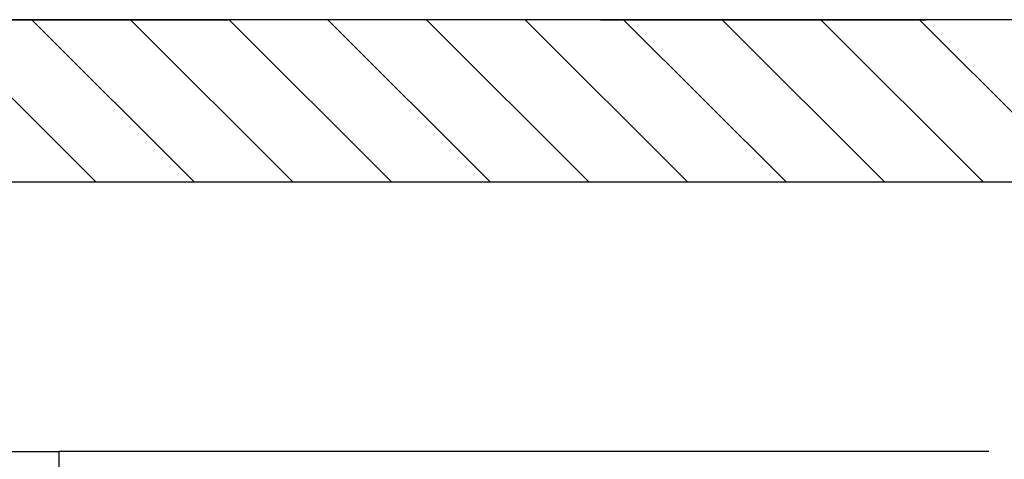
# Model space of a CAD drawing. Extents: x -1809 to 6113, y -4129 to 1471.
# Tile 5 of 197: x -113 to -91, y -2775 to -2766. Entities that reach past the tile are written whole.
import ezdxf

# ---------------------------------------------------------------- set-up
doc = ezdxf.new("R2010")
doc.units = 0
doc.linetypes.add('DASHED', pattern=[15, 7, -8])
doc.layers.get('0').update_dxf_attribs({"linetype": 'CONTINUOUS'})
doc.layers.add('1', color=7, linetype='CONTINUOUS')

# ---------------------------------------------------------------- blocks, each defined once
blk = doc.blocks.new('Z-STACK', base_point=(-660.9662464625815, -2918.356431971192))
at = {"layer": '1', "linetype": 'CONTINUOUS'}
h = blk.add_hatch(dxfattribs=at)
h.set_pattern_fill('USER', color=2, scale=1.5, angle=315, pattern_type=0)
h.set_pattern_definition([(315, (-1117.569989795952, -6268.135432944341), (1.0606601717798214, 1.060660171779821), [])])
edge = h.paths.add_edge_path()
edge.add_line((-87.07297766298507, -2765.542867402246), (-86.9082418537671, -2765.542867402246))
edge.add_line((-86.9082418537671, -2765.542867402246), (-85.7434238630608, -2765.542867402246))
edge.add_line((-85.7434238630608, -2765.542867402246), (-82.19317602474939, -2765.542867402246))
edge.add_line((-82.19317602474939, -2765.542867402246), (-82.19317602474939, -2767.642867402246))
edge.add_spline(control_points=[(-82.19317602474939, -2767.642867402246), (-82.42761129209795, -2767.8758716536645), (-82.89595380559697, -2768.342410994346), (-83.36389360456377, -2768.8093540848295), (-83.59782187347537, -2769.042867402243)], knot_values=[0, 0, 0, 0, 0.99159343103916, 1.98318716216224, 1.98318716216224, 1.98318716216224, 1.98318716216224], degree=3, periodic=0)
edge.add_line((-83.59782187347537, -2769.042867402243), (-84.18782974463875, -2769.042867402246))
edge.add_line((-84.18782974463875, -2769.042867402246), (-84.72074886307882, -2769.042867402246))
edge.add_line((-84.72074886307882, -2769.042867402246), (-89.60342386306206, -2769.042867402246))
edge.add_line((-89.60342386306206, -2769.042867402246), (-173.7234238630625, -2769.042867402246))
edge.add_line((-173.7234238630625, -2769.042867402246), (-175.1234238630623, -2767.642867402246))
edge.add_line((-175.1234238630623, -2767.642867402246), (-175.1234238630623, -2765.542867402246))
edge.add_line((-175.1234238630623, -2765.542867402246), (-89.7434238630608, -2765.542867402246))
edge.add_line((-89.7434238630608, -2765.542867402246), (-87.07297766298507, -2765.542867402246))
h = blk.add_hatch(dxfattribs=at)
h.set_pattern_fill('USER', color=6, scale=3, angle=45, pattern_type=0)
h.set_pattern_definition([(45, (-1117.569989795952, -6268.135432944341), (-2.1213203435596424, 2.121320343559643), [])])
h.paths.add_polyline_path([(-111.7739039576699, -2774.842867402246), (-209.7739039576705, -2774.842867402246), (-209.7739039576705, -2819.842867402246), (-155.77390395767, -2819.842867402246), (-153.7739039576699, -2817.842867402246), (-153.7739039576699, -2814.842867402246), (-203.7739039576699, -2814.842867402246), (-203.7739039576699, -2790.842867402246), (-199.7739039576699, -2790.842867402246), (-199.7739039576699, -2780.842867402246), (-147.77390395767, -2780.842867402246), (-147.77390395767, -2786.842867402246), (-131.77390395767, -2786.842867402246), (-131.77390395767, -2803.842867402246), (-98.27390395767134, -2803.842867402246), (-98.27390395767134, -2786.042867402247), (-101.0239039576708, -2786.042867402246), (-106.5239039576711, -2786.042867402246), (-109.7739039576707, -2786.042867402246), (-111.77390395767, -2786.042867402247)])
at = {"color": 2, "linetype": 'DASHED'}
blk.add_line((-175.1234238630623, -2765.542867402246), (-89.7434238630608, -2765.542867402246), dxfattribs=at)
at = {"color": 2, "linetype": 'CONTINUOUS'}
blk.add_line((-89.60342386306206, -2769.042867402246), (-173.7234238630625, -2769.042867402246), dxfattribs=at)
at = {"color": 6, "linetype": 'CONTINUOUS'}
for p, q in [((-209.7739039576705, -2774.842867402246), (-111.7739039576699, -2774.842867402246)), ((-91.77390395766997, -2774.842867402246), (-111.7739039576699, -2774.842867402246)), ((-111.7739039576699, -2774.842867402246), (-111.77390395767, -2786.042867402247))]:
    blk.add_line(p, q, dxfattribs=at)
at = {"layer": '1', "color": 4, "linetype": 'CONTINUOUS'}
blk.add_line((-85.7434238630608, -2765.542867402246), (-186.4234238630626, -2765.542867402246), dxfattribs=at)

msp = doc.modelspace()

# ---------------------------------------------------------------- block references
at = {"layer": '1'}
msp.add_blockref('Z-STACK', (-660.9662464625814, -2918.3564319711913), dxfattribs=at)

doc.saveas('drawing.dxf')
